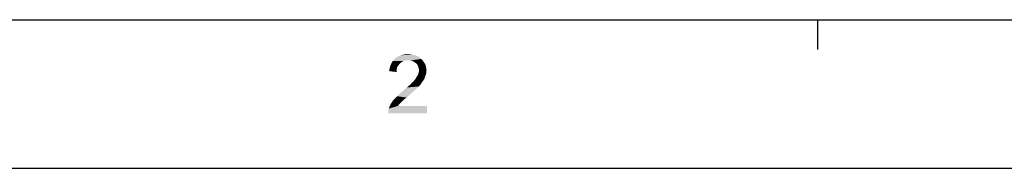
# Model space of a CAD drawing. Extents: x 0 to 1189, y 0 to 841.
# Tile 2 of 96: x 100 to 199, y 0 to 15. Entities that reach past the tile are written whole.
import ezdxf

# ---------------------------------------------------------------- set-up
doc = ezdxf.new("R2010")
doc.units = 0
doc.header["$LTSCALE"] = 65.395
doc.layers.get('0').update_dxf_attribs({"linetype": 'CONTINUOUS'})

msp = doc.modelspace()

# ---------------------------------------------------------------- linework, layer by layer
at = {"color": 3, "linetype": 'Continuous'}
for p, q in [((15, 15), (1174, 15)), ((180.571, 15), (180.571, 12))]:
    msp.add_line(p, q, dxfattribs=at)
at = {"color": 4, "linetype": 'Continuous'}
msp.add_line((0, 0), (1189, 0), dxfattribs=at)
at = {"color": 1, "linetype": 'Continuous'}
for points in [[(140.451, 11.05), (137.562, 10.828), (137.784, 11.095)], [(140.451, 11.05), (139.117, 10.917), (137.562, 10.828)], [(140.184, 11.272), (137.784, 11.095), (138.051, 11.272)], [(137.784, 11.095), (140.184, 11.272), (140.451, 11.05)], [(139.873, 11.406), (138.051, 11.272), (138.362, 11.406)], [(138.051, 11.272), (139.873, 11.406), (140.184, 11.272)], [(139.517, 11.495), (138.362, 11.406), (138.717, 11.495)], [(138.362, 11.406), (139.517, 11.495), (139.873, 11.406)], [(138.717, 11.495), (139.117, 11.539), (139.517, 11.495)], [(139.339, 10.872), (139.117, 10.917), (140.451, 11.05)], [(139.562, 10.828), (139.339, 10.872), (140.451, 11.05)], [(139.562, 10.828), (140.451, 11.05), (140.673, 10.783)], [(137.962, 9.983), (137.206, 9.806), (137.251, 10.161)], [(137.206, 9.806), (137.962, 9.983), (137.962, 9.717)], [(138.139, 10.383), (137.251, 10.161), (137.384, 10.517)], [(138.139, 10.383), (138.006, 10.206), (137.251, 10.161)], [(137.251, 10.161), (138.006, 10.206), (137.962, 9.983)], [(138.628, 10.828), (138.406, 10.695), (137.384, 10.517)], [(138.628, 10.828), (137.384, 10.517), (137.562, 10.828)], [(138.406, 10.695), (138.273, 10.561), (137.384, 10.517)], [(137.384, 10.517), (138.273, 10.561), (138.139, 10.383)], [(139.117, 10.917), (138.851, 10.872), (137.562, 10.828)], [(137.562, 10.828), (138.851, 10.872), (138.628, 10.828)], [(140.673, 10.783), (139.739, 10.739), (139.562, 10.828)], [(139.917, 10.606), (139.739, 10.739), (140.673, 10.783)], [(139.917, 10.606), (140.673, 10.783), (140.851, 10.517)], [(140.851, 10.517), (140.051, 10.472), (139.917, 10.606)], [(140.139, 10.295), (140.051, 10.472), (140.851, 10.517)], [(140.139, 10.295), (140.851, 10.517), (140.939, 10.206)], [(140.939, 10.206), (140.184, 10.117), (140.139, 10.295)], [(140.228, 9.895), (140.184, 10.117), (140.939, 10.206)], [(140.228, 9.895), (140.939, 10.206), (140.984, 9.85)], [(140.762, 9.006), (139.784, 8.917), (139.873, 9.05)], [(139.784, 8.917), (140.762, 9.006), (140.628, 8.828)], [(140.806, 9.183), (139.873, 9.05), (140.006, 9.272)], [(139.873, 9.05), (140.806, 9.183), (140.762, 9.006)], [(140.006, 9.272), (140.139, 9.495), (140.939, 9.539)], [(140.006, 9.272), (140.939, 9.539), (140.806, 9.183)], [(140.939, 9.539), (140.139, 9.495), (140.184, 9.672)], [(140.984, 9.85), (140.184, 9.672), (140.228, 9.895)], [(140.184, 9.672), (140.984, 9.85), (140.939, 9.539)], [(139.917, 7.983), (138.539, 7.761), (138.806, 7.983)], [(138.539, 7.761), (139.917, 7.983), (139.606, 7.717)], [(138.806, 7.983), (138.984, 8.161), (140.184, 8.25)], [(138.806, 7.983), (140.184, 8.25), (139.917, 7.983)], [(140.184, 8.25), (138.984, 8.161), (139.206, 8.339)], [(140.362, 8.428), (139.206, 8.339), (139.384, 8.517)], [(139.206, 8.339), (140.362, 8.428), (140.184, 8.25)], [(140.495, 8.65), (139.384, 8.517), (139.517, 8.65)], [(139.384, 8.517), (140.495, 8.65), (140.362, 8.428)], [(139.517, 8.65), (139.651, 8.783), (140.628, 8.828)], [(139.517, 8.65), (140.628, 8.828), (140.495, 8.65)], [(140.628, 8.828), (139.651, 8.783), (139.784, 8.917)], [(138.717, 6.961), (137.606, 6.872), (137.784, 7.05)], [(138.984, 7.139), (137.784, 7.05), (138.006, 7.272)], [(137.784, 7.05), (138.984, 7.139), (138.717, 6.961)], [(139.251, 7.406), (138.006, 7.272), (138.273, 7.539)], [(138.006, 7.272), (139.251, 7.406), (138.984, 7.139)], [(139.606, 7.717), (138.273, 7.539), (138.539, 7.761)], [(138.273, 7.539), (139.606, 7.717), (139.251, 7.406)], [(137.117, 5.806), (137.162, 6.028), (141.028, 6.295)], [(137.117, 5.539), (137.117, 5.806), (141.028, 6.295)], [(137.117, 5.539), (141.028, 6.295), (141.028, 5.539)], [(138.228, 6.472), (138.095, 6.295), (137.162, 6.028)], [(138.228, 6.472), (137.162, 6.028), (137.339, 6.472)], [(138.095, 6.295), (141.028, 6.295), (137.162, 6.028)], [(138.539, 6.783), (137.339, 6.472), (137.606, 6.872)], [(138.539, 6.783), (138.406, 6.65), (137.339, 6.472)], [(137.339, 6.472), (138.406, 6.65), (138.228, 6.472)], [(137.606, 6.872), (138.717, 6.961), (138.539, 6.783)]]:
    msp.add_solid(points, dxfattribs=at)

doc.saveas('drawing.dxf')
